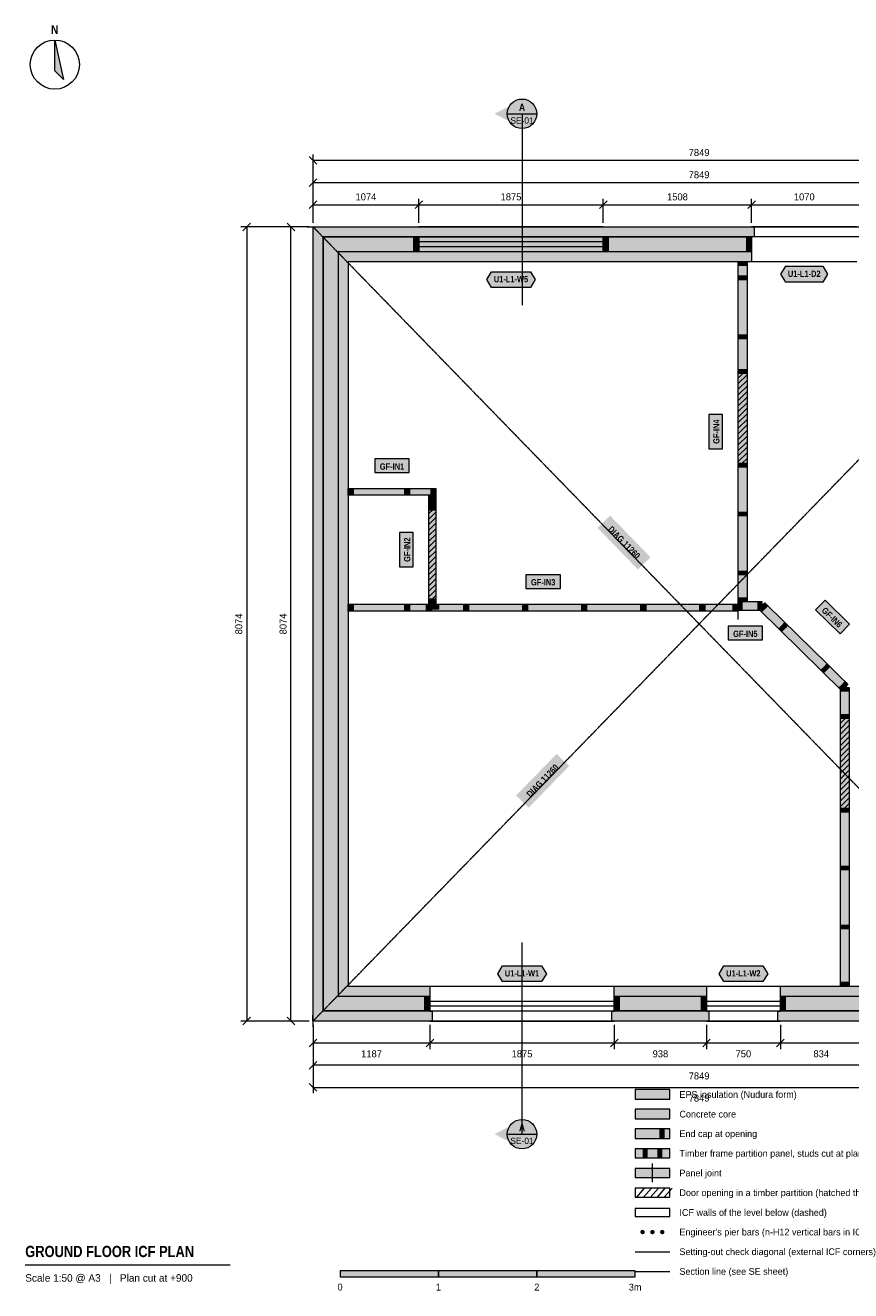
# Model space of a CAD drawing. Header units: millimetres. Extents: x -2926 to 10924, y -2742 to 10274.
# Tile 1 of 2: x -2926 to 5465, y -2742 to 10123. Entities that reach past the tile are written whole.
import ezdxf
from ezdxf.enums import TextEntityAlignment as Align

# ---------------------------------------------------------------- set-up
doc = ezdxf.new("R2010")
doc.units = ezdxf.units.MM
doc.linetypes.add('DASHED', pattern=[1.524, 1.27, -0.254])
for name, color, linetype in [('FILL-C_9E1A1A', 7, 'Continuous'), ('FILL-C_B2B2B5', 7, 'Continuous'), ('FILL-EPS', 7, 'Continuous'), ('FILL-INK', 7, 'Continuous'), ('FILL-RED', 7, 'Continuous'), ('FILL-TEAL_DK', 7, 'Continuous'), ('FILL-TIMBER', 7, 'Continuous'), ('FILL-WHITE', 7, 'Continuous'), ('LINE-C_85297A', 7, 'Continuous'), ('LINE-C_85297A-DASH', 7, 'DASHED'), ('LINE-INK', 7, 'Continuous'), ('LINE-INK-DASH', 7, 'DASHED'), ('LINE-RED', 7, 'Continuous'), ('LINE-RED-DASH', 7, 'DASHED'), ('LINE-STEEL_GREY', 7, 'Continuous'), ('LINE-STEEL_GREY-DASH', 7, 'DASHED'), ('LINE-TEAL_DK', 7, 'Continuous'), ('LINE-TIMBER_DK', 7, 'Continuous'), ('TEXT-C_85297A', 7, 'Continuous'), ('TEXT-INK', 7, 'Continuous'), ('TEXT-RED', 7, 'Continuous'), ('TEXT-STEEL_GREY', 7, 'Continuous'), ('TEXT-TEAL_DK', 7, 'Continuous')]:
    doc.layers.add(name, color=color, linetype=linetype)
doc.styles.add('OpenSansCondensed-Bold', font='OpenSansCondensed-Bold.ttf')

msp = doc.modelspace()

# ---------------------------------------------------------------- hatches: boundary and pattern name
at = {"layer": 'FILL-C_9E1A1A', "true_color": 0x9e1a1a}
h = msp.add_hatch(color=24, dxfattribs=at)
h.dxf.hatch_style = 1
h.paths.add_polyline_path([(3372, -2146), (3371, -2140), (3369, -2134), (3365, -2130), (3361, -2126), (3355, -2124), (3350, -2123), (3344, -2124), (3338, -2126), (3334, -2130), (3330, -2134), (3328, -2140), (3327, -2146), (3328, -2151), (3330, -2157), (3334, -2161), (3338, -2165), (3344, -2167), (3350, -2168), (3355, -2167), (3361, -2165), (3365, -2161), (3369, -2157), (3371, -2151)])
h = msp.add_hatch(color=24, dxfattribs=at)
h.dxf.hatch_style = 1
h.paths.add_polyline_path([(3472, -2146), (3471, -2140), (3469, -2134), (3465, -2130), (3461, -2126), (3455, -2124), (3450, -2123), (3444, -2124), (3438, -2126), (3434, -2130), (3430, -2134), (3428, -2140), (3427, -2146), (3428, -2151), (3430, -2157), (3434, -2161), (3438, -2165), (3444, -2167), (3450, -2168), (3455, -2167), (3461, -2165), (3465, -2161), (3469, -2157), (3471, -2151)])
h = msp.add_hatch(color=24, dxfattribs=at)
h.dxf.hatch_style = 1
h.paths.add_polyline_path([(3572, -2146), (3571, -2140), (3569, -2134), (3565, -2130), (3561, -2126), (3555, -2124), (3550, -2123), (3544, -2124), (3538, -2126), (3534, -2130), (3530, -2134), (3528, -2140), (3527, -2146), (3528, -2151), (3530, -2157), (3534, -2161), (3538, -2165), (3544, -2167), (3550, -2168), (3555, -2167), (3561, -2165), (3565, -2161), (3569, -2157), (3571, -2151)])
at = {"layer": 'FILL-C_B2B2B5', "true_color": 0xb2b2b5}
h = msp.add_hatch(color=253, dxfattribs=at)
h.dxf.hatch_style = 1
h.paths.add_polyline_path([(4458, 7820), (254, 7820), (254, 254), (1187, 254), (1187, 102), (102, 102), (102, 7972), (4458, 7972)])
h = msp.add_hatch(color=253, dxfattribs=at)
h.dxf.hatch_style = 1
h.paths.add_polyline_path([(3062, 254), (4000, 254), (4000, 102), (3062, 102)])
h = msp.add_hatch(color=253, dxfattribs=at)
h.dxf.hatch_style = 1
h.paths.add_polyline_path([(5583, 102), (4750, 102), (4750, 254), (5583, 254)])
h = msp.add_hatch(color=253, dxfattribs=at)
h.dxf.hatch_style = 1
h.paths.add_polyline_path([(3274, -996), (3625, -996), (3625, -896), (3274, -896)])
at = {"layer": 'FILL-EPS', "true_color": 0xccffff}
h = msp.add_hatch(color=7, dxfattribs=at)
h.dxf.hatch_style = 1
h.paths.add_polyline_path([(0, 8074), (4483, 8074), (4483, 7973), (4458, 7973), (4458, 7972), (102, 7972), (102, 102), (1187, 102), (1187, 101), (1212, 101), (1212, 0), (0, 0)])
h = msp.add_hatch(color=7, dxfattribs=at)
h.dxf.hatch_style = 1
h.paths.add_polyline_path([(4458, 7718), (356, 7718), (356, 356), (1187, 356), (1187, 254), (254, 254), (254, 7820), (4458, 7820)])
h = msp.add_hatch(color=7, dxfattribs=at)
h.dxf.hatch_style = 1
h.paths.add_polyline_path([(3062, 356), (4000, 356), (4000, 254), (3062, 254)])
h = msp.add_hatch(color=7, dxfattribs=at)
h.dxf.hatch_style = 1
h.paths.add_polyline_path([(5583, 254), (4750, 254), (4750, 356), (5583, 356)])
h = msp.add_hatch(color=7, dxfattribs=at)
h.dxf.hatch_style = 1
h.paths.add_polyline_path([(4024, 101), (4024, 0), (3037, 0), (3037, 101), (3062, 101), (3062, 102), (4000, 102), (4000, 101)])
h = msp.add_hatch(color=7, dxfattribs=at)
h.dxf.hatch_style = 1
h.paths.add_polyline_path([(5583, 101), (5608, 101), (5608, 0), (4725, 0), (4725, 101), (4750, 101), (4750, 102), (5583, 102)])
h = msp.add_hatch(color=7, dxfattribs=at)
h.dxf.hatch_style = 1
h.paths.add_polyline_path([(3274, -796), (3625, -796), (3625, -696), (3274, -696)])
h = msp.add_hatch(color=7, dxfattribs=at)
h.dxf.hatch_style = 1
h.paths.add_polyline_path([(3274, -1196), (3625, -1196), (3625, -1096), (3274, -1096)])
at = {"layer": 'FILL-INK', "true_color": 0x14141a}
h = msp.add_hatch(color=250, dxfattribs=at)
h.dxf.hatch_style = 1
h.paths.add_polyline_path([(-2626, 9974), (-2538, 9574), (-2626, 9662)])
h = msp.add_hatch(color=250, dxfattribs=at)
h.dxf.hatch_style = 1
h.paths.add_polyline_path([(274, -2600), (1274, -2600), (1274, -2540), (274, -2540)])
h = msp.add_hatch(color=250, dxfattribs=at)
h.dxf.hatch_style = 1
h.paths.add_polyline_path([(2274, -2600), (3274, -2600), (3274, -2540), (2274, -2540)])
at = {"layer": 'FILL-RED', "true_color": 0xb81a1f}
h = msp.add_hatch(color=242, dxfattribs=at)
h.dxf.hatch_style = 1
h.paths.add_polyline_path([(1844, 9224), (2124, 9082), (2124, 9367)])
h = msp.add_hatch(color=242, dxfattribs=at)
h.dxf.hatch_style = 1
h.paths.add_polyline_path([(1844, -1150), (2124, -1292), (2124, -1008)])
at = {"layer": 'FILL-TEAL_DK', "true_color": 0x006b5c}
h = msp.add_hatch(color=126, dxfattribs=at)
h.dxf.hatch_style = 1
h.paths.add_polyline_path([(1024, 7972), (1074, 7972), (1074, 7820), (1024, 7820)])
h = msp.add_hatch(color=126, dxfattribs=at)
h.dxf.hatch_style = 1
h.paths.add_polyline_path([(2950, 7972), (3000, 7972), (3000, 7820), (2950, 7820)])
h = msp.add_hatch(color=126, dxfattribs=at)
h.dxf.hatch_style = 1
h.paths.add_polyline_path([(4408, 7972), (4458, 7972), (4458, 7820), (4408, 7820)])
h = msp.add_hatch(color=126, dxfattribs=at)
h.dxf.hatch_style = 1
h.paths.add_polyline_path([(1137, 102), (1137, 254), (1187, 254), (1187, 102), (1137, 102)])
h = msp.add_hatch(color=126, dxfattribs=at)
h.dxf.hatch_style = 1
h.paths.add_polyline_path([(3062, 254), (3112, 254), (3112, 102), (3062, 102)])
h = msp.add_hatch(color=126, dxfattribs=at)
h.dxf.hatch_style = 1
h.paths.add_polyline_path([(3950, 254), (4000, 254), (4000, 102), (3950, 102)])
h = msp.add_hatch(color=126, dxfattribs=at)
h.dxf.hatch_style = 1
h.paths.add_polyline_path([(4750, 254), (4800, 254), (4800, 102), (4750, 102)])
h = msp.add_hatch(color=126, dxfattribs=at)
h.dxf.hatch_style = 1
h.paths.add_polyline_path([(3524, -1196), (3569, -1196), (3569, -1096), (3524, -1096)])
at = {"layer": 'FILL-TIMBER', "true_color": 0xeddbb8}
h = msp.add_hatch(color=254, dxfattribs=at)
h.dxf.hatch_style = 1
h.paths.add_polyline_path([(4411, 7718), (4411, 7695), (4411, 7680), (4376, 7680), (4322, 7680), (4322, 7703), (4322, 7718), (4357, 7718)])
h = msp.add_hatch(color=254, dxfattribs=at)
h.dxf.hatch_style = 1
h.paths.add_polyline_path([(4411, 7575), (4411, 7551), (4411, 7537), (4376, 7537), (4322, 7537), (4322, 7560), (4322, 7575), (4357, 7575)])
h = msp.add_hatch(color=254, dxfattribs=at)
h.dxf.hatch_style = 1
h.paths.add_polyline_path([(4411, 6975), (4411, 6951), (4411, 6937), (4376, 6937), (4322, 6937), (4322, 6960), (4322, 6975), (4357, 6975)])
h = msp.add_hatch(color=254, dxfattribs=at)
h.dxf.hatch_style = 1
h.paths.add_polyline_path([(4411, 6625), (4411, 6602), (4411, 6588), (4376, 6588), (4322, 6588), (4322, 6611), (4322, 6625), (4357, 6625)])
h = msp.add_hatch(color=254, dxfattribs=at)
h.dxf.hatch_style = 1
h.paths.add_polyline_path([(4411, 5669), (4411, 5646), (4411, 5631), (4376, 5631), (4322, 5631), (4322, 5655), (4322, 5669), (4357, 5669)])
h = msp.add_hatch(color=254, dxfattribs=at)
h.dxf.hatch_style = 1
h.paths.add_polyline_path([(406, 5346), (375, 5346), (356, 5346), (356, 5372), (356, 5415), (387, 5415), (406, 5415), (406, 5389)])
h = msp.add_hatch(color=254, dxfattribs=at)
h.dxf.hatch_style = 1
h.paths.add_polyline_path([(981, 5346), (950, 5346), (931, 5346), (931, 5372), (931, 5415), (961, 5415), (981, 5415), (981, 5389)])
h = msp.add_hatch(color=254, dxfattribs=at)
h.dxf.hatch_style = 1
h.paths.add_polyline_path([(1248, 5346), (1218, 5346), (1199, 5346), (1199, 5372), (1199, 5415), (1229, 5415), (1248, 5415), (1248, 5389)])
h = msp.add_hatch(color=254, dxfattribs=at)
h.dxf.hatch_style = 1
h.paths.add_polyline_path([(1248, 5343), (1248, 5313), (1248, 5293), (1222, 5293), (1178, 5293), (1178, 5324), (1178, 5343), (1205, 5343)])
h = msp.add_hatch(color=254, dxfattribs=at)
h.dxf.hatch_style = 1
h.paths.add_polyline_path([(1248, 5249), (1248, 5218), (1248, 5198), (1222, 5198), (1178, 5198), (1178, 5229), (1178, 5249), (1205, 5249)])
h = msp.add_hatch(color=254, dxfattribs=at)
h.dxf.hatch_style = 1
h.paths.add_polyline_path([(4411, 5175), (4411, 5151), (4411, 5137), (4376, 5137), (4322, 5137), (4322, 5160), (4322, 5175), (4357, 5175)])
h = msp.add_hatch(color=254, dxfattribs=at)
h.dxf.hatch_style = 1
h.paths.add_polyline_path([(4411, 4575), (4411, 4551), (4411, 4537), (4376, 4537), (4322, 4537), (4322, 4560), (4322, 4575), (4357, 4575)])
h = msp.add_hatch(color=254, dxfattribs=at)
h.dxf.hatch_style = 1
h.paths.add_polyline_path([(1248, 4288), (1248, 4259), (1248, 4240), (1222, 4240), (1178, 4240), (1178, 4270), (1178, 4288), (1205, 4288)])
h = msp.add_hatch(color=254, dxfattribs=at)
h.dxf.hatch_style = 1
h.paths.add_polyline_path([(4411, 4303), (4411, 4280), (4411, 4265), (4376, 4265), (4322, 4265), (4322, 4289), (4322, 4303), (4357, 4303)])
h = msp.add_hatch(color=254, dxfattribs=at)
h.dxf.hatch_style = 1
h.paths.add_polyline_path([(4360, 4174), (4337, 4174), (4322, 4174), (4322, 4209), (4322, 4264), (4345, 4264), (4360, 4264), (4360, 4229)])
h = msp.add_hatch(color=254, dxfattribs=at)
h.dxf.hatch_style = 1
h.paths.add_polyline_path([(4562, 4174), (4539, 4174), (4524, 4174), (4524, 4209), (4524, 4264), (4547, 4264), (4562, 4264), (4562, 4229)])
h = msp.add_hatch(color=254, dxfattribs=at)
h.dxf.hatch_style = 1
h.paths.add_polyline_path([(4558, 4161), (4542, 4177), (4531, 4187), (4555, 4212), (4593, 4251), (4610, 4235), (4620, 4224), (4596, 4199)])
h = msp.add_hatch(color=254, dxfattribs=at)
h.dxf.hatch_style = 1
h.paths.add_polyline_path([(406, 4168), (375, 4168), (356, 4168), (356, 4195), (356, 4238), (387, 4238), (406, 4238), (406, 4212)])
h = msp.add_hatch(color=254, dxfattribs=at)
h.dxf.hatch_style = 1
h.paths.add_polyline_path([(981, 4168), (950, 4168), (931, 4168), (931, 4195), (931, 4238), (961, 4238), (981, 4238), (981, 4212)])
h = msp.add_hatch(color=254, dxfattribs=at)
h.dxf.hatch_style = 1
h.paths.add_polyline_path([(1204, 4168), (1173, 4168), (1154, 4168), (1154, 4195), (1154, 4238), (1184, 4238), (1204, 4238), (1204, 4212)])
h = msp.add_hatch(color=254, dxfattribs=at)
h.dxf.hatch_style = 1
h.paths.add_polyline_path([(1274, 4188), (1230, 4188), (1204, 4188), (1204, 4208), (1204, 4238), (1247, 4238), (1274, 4238), (1274, 4219)])
h = msp.add_hatch(color=254, dxfattribs=at)
h.dxf.hatch_style = 1
h.paths.add_polyline_path([(1581, 4168), (1550, 4168), (1531, 4168), (1531, 4195), (1531, 4238), (1561, 4238), (1581, 4238), (1581, 4212)])
h = msp.add_hatch(color=254, dxfattribs=at)
h.dxf.hatch_style = 1
h.paths.add_polyline_path([(2181, 4168), (2150, 4168), (2131, 4168), (2131, 4195), (2131, 4238), (2161, 4238), (2181, 4238), (2181, 4212)])
h = msp.add_hatch(color=254, dxfattribs=at)
h.dxf.hatch_style = 1
h.paths.add_polyline_path([(2781, 4168), (2750, 4168), (2731, 4168), (2731, 4195), (2731, 4238), (2761, 4238), (2781, 4238), (2781, 4212)])
h = msp.add_hatch(color=254, dxfattribs=at)
h.dxf.hatch_style = 1
h.paths.add_polyline_path([(3381, 4168), (3350, 4168), (3331, 4168), (3331, 4195), (3331, 4238), (3361, 4238), (3381, 4238), (3381, 4212)])
h = msp.add_hatch(color=254, dxfattribs=at)
h.dxf.hatch_style = 1
h.paths.add_polyline_path([(3981, 4168), (3950, 4168), (3931, 4168), (3931, 4195), (3931, 4238), (3961, 4238), (3981, 4238), (3981, 4212)])
h = msp.add_hatch(color=254, dxfattribs=at)
h.dxf.hatch_style = 1
h.paths.add_polyline_path([(4322, 4168), (4291, 4168), (4272, 4168), (4272, 4195), (4272, 4238), (4303, 4238), (4322, 4238), (4322, 4212)])
h = msp.add_hatch(color=254, dxfattribs=at)
h.dxf.hatch_style = 1
h.paths.add_polyline_path([(4762, 3961), (4745, 3977), (4735, 3987), (4759, 4012), (4797, 4051), (4814, 4035), (4824, 4024), (4800, 3999)])
h = msp.add_hatch(color=254, dxfattribs=at)
h.dxf.hatch_style = 1
h.paths.add_polyline_path([(5190, 3540), (5173, 3557), (5163, 3567), (5187, 3592), (5225, 3631), (5242, 3614), (5252, 3604), (5228, 3579)])
h = msp.add_hatch(color=254, dxfattribs=at)
h.dxf.hatch_style = 1
h.paths.add_polyline_path([(5373, 3360), (5357, 3377), (5346, 3387), (5371, 3412), (5409, 3451), (5425, 3434), (5436, 3424), (5411, 3399)])
h = msp.add_hatch(color=254, dxfattribs=at)
h.dxf.hatch_style = 1
h.paths.add_polyline_path([(5449, 3392), (5449, 3369), (5449, 3354), (5414, 3354), (5360, 3354), (5360, 3377), (5360, 3392), (5395, 3392)])
h = msp.add_hatch(color=254, dxfattribs=at)
h.dxf.hatch_style = 1
h.paths.add_polyline_path([(5449, 3118), (5449, 3094), (5449, 3080), (5414, 3080), (5360, 3080), (5360, 3103), (5360, 3118), (5395, 3118)])
h = msp.add_hatch(color=254, dxfattribs=at)
h.dxf.hatch_style = 1
h.paths.add_polyline_path([(5449, 2161), (5449, 2138), (5449, 2124), (5414, 2124), (5360, 2124), (5360, 2147), (5360, 2161), (5395, 2161)])
h = msp.add_hatch(color=254, dxfattribs=at)
h.dxf.hatch_style = 1
h.paths.add_polyline_path([(5449, 1575), (5449, 1551), (5449, 1537), (5414, 1537), (5360, 1537), (5360, 1560), (5360, 1575), (5395, 1575)])
h = msp.add_hatch(color=254, dxfattribs=at)
h.dxf.hatch_style = 1
h.paths.add_polyline_path([(5449, 975), (5449, 951), (5449, 937), (5414, 937), (5360, 937), (5360, 960), (5360, 975), (5395, 975)])
h = msp.add_hatch(color=254, dxfattribs=at)
h.dxf.hatch_style = 1
h.paths.add_polyline_path([(5449, 394), (5449, 371), (5449, 356), (5414, 356), (5360, 356), (5360, 379), (5360, 394), (5395, 394)])
h = msp.add_hatch(color=254, dxfattribs=at)
h.dxf.hatch_style = 1
h.paths.add_polyline_path([(3354, -1390), (3395, -1390), (3395, -1300), (3354, -1300)])
h = msp.add_hatch(color=254, dxfattribs=at)
h.dxf.hatch_style = 1
h.paths.add_polyline_path([(3504, -1390), (3545, -1390), (3545, -1300), (3504, -1300)])
at = {"layer": 'FILL-WHITE', "true_color": 0xffffff}
h = msp.add_hatch(color=7, dxfattribs=at)
h.dxf.hatch_style = 1
h.paths.add_polyline_path([(2274, 9224), (2269, 9263), (2254, 9299), (2230, 9330), (2199, 9354), (2163, 9369), (2124, 9374), (2085, 9369), (2049, 9354), (2018, 9330), (1994, 9299), (1979, 9263), (1974, 9224), (1979, 9185), (1994, 9149), (2018, 9118), (2049, 9094), (2085, 9079), (2124, 9074), (2163, 9079), (2199, 9094), (2230, 9118), (2254, 9149), (2269, 9185)])
h = msp.add_hatch(color=7, dxfattribs=at)
h.dxf.hatch_style = 1
h.paths.add_polyline_path([(1765, 7538), (1815, 7618), (2209, 7618), (2259, 7538), (2209, 7458), (1815, 7458)])
at = {"layer": 'FILL-WHITE', "true_color": 0xfaf5e8}
h = msp.add_hatch(color=7, dxfattribs=at)
h.dxf.hatch_style = 1
h.paths.add_polyline_path([(4411, 6588), (4376, 6588), (4322, 6588), (4322, 6611), (4322, 6625), (4322, 6937), (4322, 6960), (4322, 6975), (4322, 7537), (4322, 7560), (4322, 7575), (4322, 7680), (4322, 7703), (4322, 7718), (4357, 7718), (4411, 7718), (4411, 7695), (4411, 7680), (4411, 7575), (4411, 7551), (4411, 7537), (4411, 6975), (4411, 6951), (4411, 6937), (4411, 6625), (4411, 6602)])
at = {"layer": 'FILL-WHITE', "true_color": 0xffffff}
h = msp.add_hatch(color=7, dxfattribs=at)
h.dxf.hatch_style = 1
h.paths.add_polyline_path([(4755, 7593), (4805, 7673), (5181, 7673), (5231, 7593), (5181, 7513), (4805, 7513)])
h = msp.add_hatch(color=7, dxfattribs=at)
h.dxf.hatch_style = 1
h.paths.add_polyline_path([(4322, 5669), (4322, 6588), (4411, 6588), (4411, 5669)])
h = msp.add_hatch(color=7, dxfattribs=at)
h.dxf.hatch_style = 1
h.paths.add_polyline_path([(4161, 5817), (4161, 6166), (4023, 6166), (4023, 5817)])
h = msp.add_hatch(color=7, dxfattribs=at)
h.dxf.hatch_style = 1
h.paths.add_polyline_path([(628, 5576), (977, 5576), (977, 5715), (628, 5715)])
at = {"layer": 'FILL-WHITE', "true_color": 0xfaf5e8}
h = msp.add_hatch(color=7, dxfattribs=at)
h.dxf.hatch_style = 1
h.paths.add_polyline_path([(4411, 4265), (4376, 4265), (4322, 4265), (4322, 4289), (4322, 4303), (4322, 4537), (4322, 4560), (4322, 4575), (4322, 5137), (4322, 5160), (4322, 5175), (4322, 5631), (4322, 5655), (4322, 5669), (4357, 5669), (4411, 5669), (4411, 5646), (4411, 5631), (4411, 5175), (4411, 5151), (4411, 5137), (4411, 4575), (4411, 4551), (4411, 4537), (4411, 4303), (4411, 4280)])
h = msp.add_hatch(color=7, dxfattribs=at)
h.dxf.hatch_style = 1
h.paths.add_polyline_path([(356, 5346), (356, 5372), (356, 5415), (387, 5415), (406, 5415), (931, 5415), (961, 5415), (981, 5415), (1199, 5415), (1229, 5415), (1248, 5415), (1248, 5389), (1248, 5346), (1218, 5346), (1199, 5346), (981, 5346), (950, 5346), (931, 5346), (406, 5346), (375, 5346)])
h = msp.add_hatch(color=7, dxfattribs=at)
h.dxf.hatch_style = 1
h.paths.add_polyline_path([(1248, 5198), (1222, 5198), (1178, 5198), (1178, 5229), (1178, 5249), (1178, 5293), (1178, 5324), (1178, 5343), (1205, 5343), (1248, 5343), (1248, 5313), (1248, 5293), (1248, 5249), (1248, 5218)])
at = {"layer": 'FILL-WHITE', "true_color": 0xffffff}
h = msp.add_hatch(color=7, dxfattribs=at)
h.dxf.hatch_style = 1
h.paths.add_polyline_path([(1178, 4288), (1178, 5198), (1248, 5198), (1248, 4288)])
h = msp.add_hatch(color=7, dxfattribs=at)
h.dxf.hatch_style = 1
h.paths.add_polyline_path([(2891, 5014), (3302, 4591), (3430, 4715), (3019, 5138)])
h = msp.add_hatch(color=7, dxfattribs=at)
h.dxf.hatch_style = 1
h.paths.add_polyline_path([(1018, 4617), (1018, 4967), (879, 4967), (879, 4617)])
h = msp.add_hatch(color=7, dxfattribs=at)
h.dxf.hatch_style = 1
h.paths.add_polyline_path([(2164, 4399), (2514, 4399), (2514, 4538), (2164, 4538)])
at = {"layer": 'FILL-WHITE', "true_color": 0xfaf5e8}
h = msp.add_hatch(color=7, dxfattribs=at)
h.dxf.hatch_style = 1
h.paths.add_polyline_path([(1178, 4270), (1178, 4288), (1205, 4288), (1248, 4288), (1248, 4259), (1248, 4240), (1222, 4240), (1178, 4240)])
h = msp.add_hatch(color=7, dxfattribs=at)
h.dxf.hatch_style = 1
h.paths.add_polyline_path([(4337, 4174), (4322, 4174), (4322, 4209), (4322, 4264), (4345, 4264), (4360, 4264), (4524, 4264), (4547, 4264), (4562, 4264), (4562, 4229), (4562, 4174), (4539, 4174), (4524, 4174), (4360, 4174)])
h = msp.add_hatch(color=7, dxfattribs=at)
h.dxf.hatch_style = 1
h.paths.add_polyline_path([(5346, 3387), (5346, 3387), (5190, 3540), (5190, 3540), (5173, 3557), (5163, 3567), (5163, 3567), (4531, 4187), (4593, 4251), (4593, 4251), (4618, 4226), (4620, 4224), (4620, 4224), (5225, 3631), (5225, 3631), (5239, 3617), (5243, 3613), (5252, 3604), (5252, 3604), (5354, 3504), (5436, 3424), (5373, 3360), (5373, 3360), (5348, 3385)])
at = {"layer": 'FILL-WHITE', "true_color": 0xffffff}
h = msp.add_hatch(color=7, dxfattribs=at)
h.dxf.hatch_style = 1
h.paths.add_polyline_path([(5108, 4182), (5357, 3937), (5454, 4036), (5205, 4280)])
at = {"layer": 'FILL-WHITE', "true_color": 0xfaf5e8}
h = msp.add_hatch(color=7, dxfattribs=at)
h.dxf.hatch_style = 1
h.paths.add_polyline_path([(356, 4195), (356, 4238), (387, 4238), (406, 4238), (931, 4238), (961, 4238), (981, 4238), (1154, 4238), (1184, 4238), (1204, 4238), (1247, 4238), (1274, 4238), (1531, 4238), (1561, 4238), (1581, 4238), (2131, 4238), (2161, 4238), (2181, 4238), (2731, 4238), (2761, 4238), (2781, 4238), (3331, 4238), (3361, 4238), (3381, 4238), (3931, 4238), (3961, 4238), (3981, 4238), (4272, 4238), (4303, 4238), (4322, 4238), (4322, 4212), (4322, 4168), (4291, 4168), (4272, 4168), (3981, 4168), (3950, 4168), (3931, 4168), (3381, 4168), (3350, 4168), (3331, 4168), (2781, 4168), (2750, 4168), (2731, 4168), (2181, 4168), (2150, 4168), (2131, 4168), (1581, 4168), (1550, 4168), (1531, 4168), (1204, 4168), (1173, 4168), (1154, 4168), (981, 4168), (950, 4168), (931, 4168), (406, 4168), (375, 4168), (356, 4168)])
at = {"layer": 'FILL-WHITE', "true_color": 0xffffff}
h = msp.add_hatch(color=7, dxfattribs=at)
h.dxf.hatch_style = 1
h.paths.add_polyline_path([(4220, 3875), (4569, 3875), (4569, 4014), (4220, 4014)])
at = {"layer": 'FILL-WHITE', "true_color": 0xfaf5e8}
h = msp.add_hatch(color=7, dxfattribs=at)
h.dxf.hatch_style = 1
h.paths.add_polyline_path([(5414, 3080), (5360, 3080), (5360, 3103), (5360, 3118), (5360, 3354), (5360, 3377), (5360, 3392), (5395, 3392), (5449, 3392), (5449, 3369), (5449, 3354), (5449, 3118), (5449, 3094), (5449, 3080)])
at = {"layer": 'FILL-WHITE', "true_color": 0xffffff}
h = msp.add_hatch(color=7, dxfattribs=at)
h.dxf.hatch_style = 1
h.paths.add_polyline_path([(5360, 2161), (5360, 3080), (5449, 3080), (5449, 2161)])
h = msp.add_hatch(color=7, dxfattribs=at)
h.dxf.hatch_style = 1
h.paths.add_polyline_path([(2192, 2169), (2603, 2592), (2476, 2716), (2064, 2293)])
at = {"layer": 'FILL-WHITE', "true_color": 0xfaf5e8}
h = msp.add_hatch(color=7, dxfattribs=at)
h.dxf.hatch_style = 1
h.paths.add_polyline_path([(5449, 356), (5414, 356), (5360, 356), (5360, 379), (5360, 394), (5360, 937), (5360, 960), (5360, 975), (5360, 1537), (5360, 1560), (5360, 1575), (5360, 2124), (5360, 2147), (5360, 2161), (5395, 2161), (5449, 2161), (5449, 2138), (5449, 2124), (5449, 1575), (5449, 1551), (5449, 1537), (5449, 975), (5449, 951), (5449, 937), (5449, 394), (5449, 371)])
at = {"layer": 'FILL-WHITE', "true_color": 0xffffff}
h = msp.add_hatch(color=7, dxfattribs=at)
h.dxf.hatch_style = 1
h.paths.add_polyline_path([(1877, 481), (1927, 561), (2322, 561), (2372, 481), (2322, 401), (1927, 401)])
h = msp.add_hatch(color=7, dxfattribs=at)
h.dxf.hatch_style = 1
h.paths.add_polyline_path([(4127, 481), (4177, 561), (4572, 561), (4622, 481), (4572, 401), (4177, 401)])
h = msp.add_hatch(color=7, dxfattribs=at)
h.dxf.hatch_style = 1
h.paths.add_polyline_path([(2274, -1150), (2269, -1111), (2254, -1075), (2230, -1044), (2199, -1020), (2163, -1005), (2124, -1000), (2085, -1005), (2049, -1020), (2018, -1044), (1994, -1075), (1979, -1111), (1974, -1150), (1979, -1189), (1994, -1225), (2018, -1256), (2049, -1280), (2085, -1295), (2124, -1300), (2163, -1295), (2199, -1280), (2230, -1256), (2254, -1225), (2269, -1189)])
at = {"layer": 'FILL-WHITE', "true_color": 0xfaf5e8}
h = msp.add_hatch(color=7, dxfattribs=at)
h.dxf.hatch_style = 1
h.paths.add_polyline_path([(3274, -1390), (3625, -1390), (3625, -1300), (3274, -1300)])
h = msp.add_hatch(color=7, dxfattribs=at)
h.dxf.hatch_style = 1
h.paths.add_polyline_path([(3274, -1590), (3625, -1590), (3625, -1500), (3274, -1500)])
at = {"layer": 'FILL-WHITE', "true_color": 0xffffff}
h = msp.add_hatch(color=7, dxfattribs=at)
h.dxf.hatch_style = 1
h.paths.add_polyline_path([(1274, -2600), (2274, -2600), (2274, -2540), (1274, -2540)])

# ---------------------------------------------------------------- linework, layer by layer
at = {"layer": 'LINE-C_85297A', "lineweight": 5}
for p, q in [((-60, 8075), (60, 8073)), ((1, -60), (-1, 60))]:
    msp.add_line(p, q, dxfattribs=at)
at = {"layer": 'LINE-C_85297A-DASH', "lineweight": 5}
for p, q in [((0, 0), (7849, 8074)), ((0, 8074), (7849, 0)), ((3274, -2346), (3625, -2346))]:
    msp.add_line(p, q, dxfattribs=at)
at = {"layer": 'LINE-INK', "lineweight": 5}
for p, q in [((39, 8710), (-39, 8788)), ((0, 8114), (0, 8809)), ((7849, 8749), (0, 8749)), ((-39, 8485), (39, 8563)), ((0, 8114), (0, 8584)), ((0, 8524), (7849, 8524)), ((-39, 8260), (39, 8338)), ((0, 8114), (0, 8359)), ((0, 8299), (7849, 8299)), ((1036, 8260), (1113, 8338)), ((1074, 8114), (1074, 8359)), ((2911, 8260), (2988, 8338)), ((2950, 8114), (2950, 8359)), ((4419, 8260), (4497, 8338)), ((4458, 8114), (4458, 8359)), ((-636, 8113), (-714, 8035)), ((-186, 8035), (-264, 8113)), ((-40, 8074), (-735, 8074)), ((-675, 8074), (-675, 0)), ((-40, 8074), (-285, 8074)), ((-225, 0), (-225, 8074)), ((2950, 8074), (1074, 8074)), ((2950, 7921), (1074, 7921)), ((2950, 7871), (1074, 7871)), ((2950, 7718), (1074, 7718)), ((4322, 4082), (4322, 4332)), ((1187, 356), (3062, 356)), ((4000, 356), (4750, 356)), ((1187, 203), (3062, 203)), ((1187, 153), (3062, 153)), ((4000, 203), (4750, 203)), ((4000, 153), (4750, 153)), ((-40, 0), (-735, 0)), ((-636, 39), (-714, -39)), ((-40, 0), (-285, 0)), ((-186, -39), (-264, 39)), ((1187, 0), (3062, 0)), ((4000, 0), (4750, 0)), ((0, -40), (0, -285)), ((0, -40), (0, -510)), ((0, -40), (0, -735)), ((1187, -40), (1187, -285)), ((3062, -40), (3062, -285)), ((4000, -40), (4000, -285)), ((4750, -40), (4750, -285)), ((39, -186), (-39, -264)), ((7849, -225), (0, -225)), ((1226, -186), (1148, -264)), ((3101, -186), (3023, -264)), ((4038, -186), (3961, -264)), ((4788, -186), (4711, -264)), ((39, -411), (-39, -489)), ((7849, -450), (0, -450)), ((-39, -636), (39, -714)), ((0, -675), (7849, -675)), ((3450, -1640), (3450, -1450)), ((-2926, -2480), (-844, -2480))]:
    msp.add_line(p, q, dxfattribs=at)
for points in [[(-2626, 9974), (-2538, 9574), (-2626, 9662)], [(0, 0), (0, 8074), (4483, 8074), (4483, 7973), (4458, 7973), (4458, 7718), (356, 7718), (356, 356), (1187, 356), (1187, 101), (1212, 101), (1212, 0)], [(4411, 6588), (4376, 6588), (4322, 6588), (4322, 6588), (4322, 6611), (4322, 6625), (4322, 6937), (4322, 6960), (4322, 6975), (4322, 7537), (4322, 7560), (4322, 7575), (4322, 7680), (4322, 7703), (4322, 7718), (4322, 7718), (4357, 7718), (4411, 7718), (4411, 7718), (4411, 7695), (4411, 7680), (4411, 7575), (4411, 7551), (4411, 7537), (4411, 6975), (4411, 6951), (4411, 6937), (4411, 6625), (4411, 6602), (4411, 6588)], [(4161, 5817), (4161, 6166), (4023, 6166), (4023, 5817)], [(628, 5576), (977, 5576), (977, 5715), (628, 5715)], [(4411, 4265), (4376, 4265), (4322, 4265), (4322, 4265), (4322, 4289), (4322, 4303), (4322, 4537), (4322, 4560), (4322, 4575), (4322, 5137), (4322, 5160), (4322, 5175), (4322, 5631), (4322, 5655), (4322, 5669), (4322, 5669), (4357, 5669), (4411, 5669), (4411, 5669), (4411, 5646), (4411, 5631), (4411, 5175), (4411, 5151), (4411, 5137), (4411, 4575), (4411, 4551), (4411, 4537), (4411, 4303), (4411, 4280), (4411, 4265)], [(356, 5346), (356, 5346), (356, 5346), (356, 5346), (356, 5372), (356, 5415), (356, 5415), (356, 5415), (356, 5415), (387, 5415), (406, 5415), (931, 5415), (961, 5415), (981, 5415), (1199, 5415), (1229, 5415), (1248, 5415), (1248, 5415), (1248, 5415), (1248, 5415), (1248, 5389), (1248, 5346), (1248, 5346), (1248, 5346), (1248, 5346), (1218, 5346), (1199, 5346), (981, 5346), (950, 5346), (931, 5346), (406, 5346), (375, 5346)], [(1248, 5198), (1248, 5198), (1248, 5198), (1248, 5198), (1248, 5198), (1222, 5198), (1178, 5198), (1178, 5198), (1178, 5198), (1178, 5198), (1178, 5198), (1178, 5229), (1178, 5249), (1178, 5293), (1178, 5324), (1178, 5343), (1178, 5343), (1178, 5343), (1178, 5343), (1178, 5343), (1205, 5343), (1248, 5343), (1248, 5343), (1248, 5343), (1248, 5343), (1248, 5343), (1248, 5313), (1248, 5293), (1248, 5249), (1248, 5218)], [(1018, 4617), (1018, 4967), (879, 4967), (879, 4617)], [(2164, 4399), (2514, 4399), (2514, 4538), (2164, 4538)], [(1178, 4270), (1178, 4288), (1178, 4288), (1178, 4288), (1205, 4288), (1248, 4288), (1248, 4288), (1248, 4288), (1248, 4259), (1248, 4240), (1248, 4240), (1248, 4240), (1222, 4240), (1178, 4240), (1178, 4240), (1178, 4240)], [(4337, 4174), (4322, 4174), (4322, 4209), (4322, 4264), (4345, 4264), (4360, 4264), (4524, 4264), (4547, 4264), (4562, 4264), (4562, 4229), (4562, 4174), (4539, 4174), (4524, 4174), (4360, 4174)], [(5346, 3387), (5346, 3387), (5190, 3540), (5190, 3540), (5173, 3557), (5163, 3567), (5163, 3567), (4531, 4187), (4531, 4187), (4593, 4251), (4593, 4251), (4593, 4251), (4618, 4226), (4620, 4224), (4620, 4224), (5225, 3631), (5225, 3631), (5239, 3617), (5243, 3613), (5252, 3604), (5252, 3604), (5354, 3504), (5436, 3424), (5436, 3424), (5436, 3424), (5436, 3424), (5373, 3360), (5373, 3360), (5373, 3360), (5373, 3360), (5373, 3360), (5348, 3385)], [(5108, 4182), (5357, 3937), (5454, 4036), (5205, 4280)], [(356, 4195), (356, 4238), (356, 4238), (387, 4238), (406, 4238), (931, 4238), (961, 4238), (981, 4238), (1154, 4238), (1184, 4238), (1204, 4238), (1247, 4238), (1274, 4238), (1531, 4238), (1561, 4238), (1581, 4238), (2131, 4238), (2161, 4238), (2181, 4238), (2731, 4238), (2761, 4238), (2781, 4238), (3331, 4238), (3361, 4238), (3381, 4238), (3931, 4238), (3961, 4238), (3981, 4238), (4272, 4238), (4303, 4238), (4322, 4238), (4322, 4238), (4322, 4212), (4322, 4168), (4322, 4168), (4291, 4168), (4272, 4168), (3981, 4168), (3950, 4168), (3931, 4168), (3381, 4168), (3350, 4168), (3331, 4168), (2781, 4168), (2750, 4168), (2731, 4168), (2181, 4168), (2150, 4168), (2131, 4168), (1581, 4168), (1550, 4168), (1531, 4168), (1204, 4168), (1173, 4168), (1154, 4168), (981, 4168), (950, 4168), (931, 4168), (406, 4168), (375, 4168), (356, 4168), (356, 4168)], [(4220, 3875), (4569, 3875), (4569, 4014), (4220, 4014)], [(5414, 3080), (5360, 3080), (5360, 3103), (5360, 3118), (5360, 3354), (5360, 3377), (5360, 3392), (5395, 3392), (5449, 3392), (5449, 3369), (5449, 3354), (5449, 3118), (5449, 3094), (5449, 3080)], [(5449, 356), (5414, 356), (5360, 356), (5360, 356), (5360, 379), (5360, 394), (5360, 937), (5360, 960), (5360, 975), (5360, 1537), (5360, 1560), (5360, 1575), (5360, 2124), (5360, 2147), (5360, 2161), (5360, 2161), (5395, 2161), (5449, 2161), (5449, 2161), (5449, 2138), (5449, 2124), (5449, 1575), (5449, 1551), (5449, 1537), (5449, 975), (5449, 951), (5449, 937), (5449, 394), (5449, 371), (5449, 356)], [(4000, 101), (4024, 101), (4024, 0), (3037, 0), (3037, 101), (3062, 101), (3062, 356), (4000, 356)], [(5583, 356), (5583, 101), (5608, 101), (5608, 0), (4725, 0), (4725, 101), (4750, 101), (4750, 356)], [(3274, -796), (3625, -796), (3625, -696), (3274, -696)], [(3274, -1196), (3625, -1196), (3625, -1096), (3274, -1096)], [(3274, -1390), (3625, -1390), (3625, -1300), (3274, -1300)], [(3274, -1590), (3625, -1590), (3625, -1500), (3274, -1500)], [(274, -2600), (1274, -2600), (1274, -2540), (274, -2540)], [(1274, -2600), (2274, -2600), (2274, -2540), (1274, -2540)], [(2274, -2600), (3274, -2600), (3274, -2540), (2274, -2540)]]:
    msp.add_lwpolyline(points, close=True, dxfattribs=at)
msp.add_circle((-2626, 9724), 250, dxfattribs=at)
at = {"layer": 'LINE-INK-DASH', "lineweight": 5}
for p, q in [((5528, 8074), (4458, 8074)), ((5528, 7718), (4458, 7718))]:
    msp.add_line(p, q, dxfattribs=at)
for points in [[(4322, 5669), (4322, 6588), (4411, 6588), (4411, 5669)], [(1178, 4288), (1178, 5198), (1248, 5198), (1248, 4288)], [(5360, 2161), (5360, 3080), (5449, 3080), (5449, 2161)], [(3274, -1790), (3625, -1790), (3625, -1700), (3274, -1700)]]:
    msp.add_lwpolyline(points, close=True, dxfattribs=at)
at = {"layer": 'LINE-RED', "lineweight": 5}
for p, q in [((1974, 9224), (2274, 9224)), ((1974, -1150), (2274, -1150))]:
    msp.add_line(p, q, dxfattribs=at)
for centre in [(2124, 9224), (2124, -1150)]:
    msp.add_circle(centre, 150, dxfattribs=at)
at = {"layer": 'LINE-RED-DASH', "lineweight": 5}
for p, q in [((2124, 9224), (2124, 7274)), ((2124, -1150), (2124, 800)), ((3274, -2546), (3625, -2546))]:
    msp.add_line(p, q, dxfattribs=at)
at = {"layer": 'LINE-STEEL_GREY', "lineweight": 5}
for points in [[(4458, 7820), (254, 7820), (254, 254), (1187, 254), (1187, 102), (102, 102), (102, 7972), (4458, 7972)], [(3062, 254), (4000, 254), (4000, 102), (3062, 102)], [(5583, 102), (4750, 102), (4750, 254), (5583, 254)], [(3274, -996), (3625, -996), (3625, -896), (3274, -896)]]:
    msp.add_lwpolyline(points, close=True, dxfattribs=at)
at = {"layer": 'LINE-STEEL_GREY-DASH', "lineweight": 5}
for points in [[(0, 8074), (-2, 8076), (0, 8074), (7849, 8074), (7849, 0), (7849, 0), (7851, -2), (7850, -1), (7850, -1), (7849, 0), (7849, 0), (7849, 0), (0, 0)], [(7747, 102), (7747, 7972), (102, 7972), (102, 102)], [(3274, -1986), (3625, -1986), (3625, -1906), (3274, -1906)]]:
    msp.add_lwpolyline(points, close=True, dxfattribs=at)
at = {"layer": 'LINE-TEAL_DK', "lineweight": 5}
for points in [[(1024, 7972), (1074, 7972), (1074, 7820), (1024, 7820)], [(2950, 7972), (3000, 7972), (3000, 7820), (2950, 7820)], [(4408, 7972), (4458, 7972), (4458, 7820), (4408, 7820)], [(1765, 7538), (1815, 7618), (2209, 7618), (2259, 7538), (2209, 7458), (1815, 7458)], [(4755, 7593), (4805, 7673), (5181, 7673), (5231, 7593), (5181, 7513), (4805, 7513)], [(1877, 481), (1927, 561), (2322, 561), (2372, 481), (2322, 401), (1927, 401)], [(4127, 481), (4177, 561), (4572, 561), (4622, 481), (4572, 401), (4177, 401)], [(1137, 102), (1137, 102), (1137, 254), (1137, 254), (1137, 254), (1137, 254), (1187, 254), (1187, 254), (1187, 254), (1187, 254), (1187, 102), (1187, 102), (1187, 102), (1187, 102), (1137, 102), (1137, 102)], [(3062, 254), (3112, 254), (3112, 102), (3062, 102)], [(3950, 254), (4000, 254), (4000, 102), (3950, 102)], [(4750, 254), (4800, 254), (4800, 102), (4750, 102)], [(3524, -1196), (3569, -1196), (3569, -1096), (3524, -1096)]]:
    msp.add_lwpolyline(points, close=True, dxfattribs=at)
at = {"layer": 'LINE-TIMBER_DK', "lineweight": 5}
for p, q in [((4322, 6537), (4373, 6588)), ((4322, 6480), (4411, 6569)), ((4322, 6423), (4411, 6512)), ((4322, 6367), (4411, 6456)), ((4322, 6310), (4411, 6399)), ((4322, 6254), (4411, 6343)), ((4322, 6197), (4411, 6286)), ((4322, 6141), (4411, 6230)), ((4322, 6084), (4411, 6173)), ((4322, 6027), (4411, 6116)), ((4322, 5971), (4411, 6060)), ((4322, 5914), (4411, 6003)), ((4322, 5858), (4411, 5947)), ((4322, 5801), (4411, 5890)), ((4322, 5745), (4411, 5834)), ((4322, 5688), (4411, 5777)), ((4360, 5669), (4411, 5720)), ((1178, 5161), (1216, 5198)), ((1178, 5104), (1248, 5174)), ((1178, 5048), (1248, 5118)), ((1178, 4991), (1248, 5061)), ((1178, 4935), (1248, 5005)), ((1178, 4878), (1248, 4948)), ((1178, 4822), (1248, 4892)), ((1178, 4765), (1248, 4835)), ((1178, 4708), (1248, 4778)), ((1178, 4652), (1248, 4722)), ((1178, 4595), (1248, 4665)), ((1178, 4539), (1248, 4609)), ((1178, 4482), (1248, 4552)), ((1178, 4426), (1248, 4496)), ((1178, 4369), (1248, 4439)), ((1178, 4313), (1248, 4383)), ((1211, 4288), (1248, 4326)), ((5360, 3029), (5411, 3080)), ((5360, 2972), (5449, 3061)), ((5360, 2915), (5449, 3004)), ((5360, 2859), (5449, 2948)), ((5360, 2802), (5449, 2891)), ((5360, 2746), (5449, 2835)), ((5360, 2689), (5449, 2778)), ((5360, 2633), (5449, 2722)), ((5360, 2576), (5449, 2665)), ((5360, 2519), (5449, 2608)), ((5360, 2463), (5449, 2552)), ((5360, 2406), (5449, 2495)), ((5360, 2350), (5449, 2439)), ((5360, 2293), (5449, 2382)), ((5360, 2237), (5449, 2326)), ((5360, 2180), (5449, 2269)), ((5398, 2161), (5449, 2212)), ((3290, -1790), (3370, -1700)), ((3360, -1790), (3440, -1700)), ((3430, -1790), (3510, -1700)), ((3500, -1790), (3580, -1700)), ((3569, -1790), (3650, -1700))]:
    msp.add_line(p, q, dxfattribs=at)
for points in [[(4411, 7718), (4411, 7695), (4411, 7680), (4376, 7680), (4322, 7680), (4322, 7703), (4322, 7718), (4357, 7718)], [(4411, 7575), (4411, 7551), (4411, 7537), (4376, 7537), (4322, 7537), (4322, 7560), (4322, 7575), (4357, 7575)], [(4411, 6975), (4411, 6951), (4411, 6937), (4376, 6937), (4322, 6937), (4322, 6960), (4322, 6975), (4357, 6975)], [(4411, 6625), (4411, 6602), (4411, 6588), (4376, 6588), (4322, 6588), (4322, 6611), (4322, 6625), (4357, 6625)], [(4411, 5669), (4411, 5646), (4411, 5631), (4376, 5631), (4322, 5631), (4322, 5655), (4322, 5669), (4357, 5669)], [(406, 5346), (375, 5346), (356, 5346), (356, 5372), (356, 5415), (387, 5415), (406, 5415), (406, 5389)], [(981, 5346), (950, 5346), (931, 5346), (931, 5372), (931, 5415), (961, 5415), (981, 5415), (981, 5389)], [(1248, 5346), (1218, 5346), (1199, 5346), (1199, 5372), (1199, 5415), (1229, 5415), (1248, 5415), (1248, 5389)], [(1248, 5343), (1248, 5313), (1248, 5293), (1222, 5293), (1178, 5293), (1178, 5324), (1178, 5343), (1205, 5343)], [(1248, 5249), (1248, 5218), (1248, 5198), (1222, 5198), (1178, 5198), (1178, 5229), (1178, 5249), (1205, 5249)], [(4411, 5175), (4411, 5151), (4411, 5137), (4376, 5137), (4322, 5137), (4322, 5160), (4322, 5175), (4357, 5175)], [(4411, 4575), (4411, 4551), (4411, 4537), (4376, 4537), (4322, 4537), (4322, 4560), (4322, 4575), (4357, 4575)], [(1248, 4288), (1248, 4259), (1248, 4240), (1222, 4240), (1178, 4240), (1178, 4270), (1178, 4288), (1205, 4288)], [(4411, 4303), (4411, 4280), (4411, 4265), (4376, 4265), (4322, 4265), (4322, 4289), (4322, 4303), (4357, 4303)], [(4360, 4174), (4337, 4174), (4322, 4174), (4322, 4209), (4322, 4264), (4345, 4264), (4360, 4264), (4360, 4229)], [(4562, 4174), (4539, 4174), (4524, 4174), (4524, 4209), (4524, 4264), (4547, 4264), (4562, 4264), (4562, 4229)], [(4558, 4161), (4542, 4177), (4531, 4187), (4555, 4212), (4593, 4251), (4610, 4235), (4620, 4224), (4596, 4199)], [(406, 4168), (375, 4168), (356, 4168), (356, 4195), (356, 4238), (387, 4238), (406, 4238), (406, 4212)], [(981, 4168), (950, 4168), (931, 4168), (931, 4195), (931, 4238), (961, 4238), (981, 4238), (981, 4212)], [(1204, 4168), (1173, 4168), (1154, 4168), (1154, 4195), (1154, 4238), (1184, 4238), (1204, 4238), (1204, 4212)], [(1274, 4188), (1230, 4188), (1204, 4188), (1204, 4208), (1204, 4238), (1247, 4238), (1274, 4238), (1274, 4219)], [(1581, 4168), (1550, 4168), (1531, 4168), (1531, 4195), (1531, 4238), (1561, 4238), (1581, 4238), (1581, 4212)], [(2181, 4168), (2150, 4168), (2131, 4168), (2131, 4195), (2131, 4238), (2161, 4238), (2181, 4238), (2181, 4212)], [(2781, 4168), (2750, 4168), (2731, 4168), (2731, 4195), (2731, 4238), (2761, 4238), (2781, 4238), (2781, 4212)], [(3381, 4168), (3350, 4168), (3331, 4168), (3331, 4195), (3331, 4238), (3361, 4238), (3381, 4238), (3381, 4212)], [(3981, 4168), (3950, 4168), (3931, 4168), (3931, 4195), (3931, 4238), (3961, 4238), (3981, 4238), (3981, 4212)], [(4322, 4168), (4291, 4168), (4272, 4168), (4272, 4195), (4272, 4238), (4303, 4238), (4322, 4238), (4322, 4212)], [(4762, 3961), (4745, 3977), (4735, 3987), (4759, 4012), (4797, 4051), (4814, 4035), (4824, 4024), (4800, 3999)], [(5190, 3540), (5173, 3557), (5163, 3567), (5187, 3592), (5225, 3631), (5242, 3614), (5252, 3604), (5228, 3579)], [(5373, 3360), (5357, 3377), (5346, 3387), (5371, 3412), (5409, 3451), (5425, 3434), (5436, 3424), (5411, 3399)], [(5449, 3392), (5449, 3369), (5449, 3354), (5414, 3354), (5360, 3354), (5360, 3377), (5360, 3392), (5395, 3392)], [(5449, 3118), (5449, 3094), (5449, 3080), (5414, 3080), (5360, 3080), (5360, 3103), (5360, 3118), (5395, 3118)], [(5449, 2161), (5449, 2138), (5449, 2124), (5414, 2124), (5360, 2124), (5360, 2147), (5360, 2161), (5395, 2161)], [(5449, 1575), (5449, 1551), (5449, 1537), (5414, 1537), (5360, 1537), (5360, 1560), (5360, 1575), (5395, 1575)], [(5449, 975), (5449, 951), (5449, 937), (5414, 937), (5360, 937), (5360, 960), (5360, 975), (5395, 975)], [(5449, 394), (5449, 371), (5449, 356), (5414, 356), (5360, 356), (5360, 379), (5360, 394), (5395, 394)], [(3354, -1390), (3395, -1390), (3395, -1300), (3354, -1300)], [(3504, -1390), (3545, -1390), (3545, -1300), (3504, -1300)]]:
    msp.add_lwpolyline(points, close=True, dxfattribs=at)

# ---------------------------------------------------------------- texts
at = {"layer": 'TEXT-C_85297A', "style": 'OpenSansCondensed-Bold'}
for rotation, p in [(-45.8096, (3140, 4844)), (45.8096, (2355, 2422))]:
    msp.add_text('DIAG 11260', height=63.5, rotation=rotation, dxfattribs=at).set_placement(p, align=Align.CENTER)
at = {"layer": 'TEXT-INK', "style": 'OpenSansCondensed-Bold'}
for s, height, p in [('N', 88.9, (-2626, 10034)), ('GF-IN1', 63.5, (802, 5606)), ('GF-IN3', 63.5, (2339, 4429)), ('GF-IN5', 63.5, (4394, 3905))]:
    msp.add_text(s, height=height, dxfattribs=at).set_placement(p, align=Align.CENTER)
at = {"layer": 'TEXT-INK'}
for s, height, p in [('7849', 71.1, (3924, 8794)), ('7849', 71.1, (3924, 8569)), ('1074', 71.1, (537, 8344)), ('1875', 71.1, (2012, 8344)), ('1508', 71.1, (3704, 8344)), ('1070', 71.1, (4993, 8344)), ('1187', 71.1, (594, -369)), ('1875', 71.1, (2124, -369)), ('938', 71.1, (3531, -369)), ('750', 71.1, (4374, -369)), ('834', 71.1, (5166, -369)), ('7849', 71.1, (3924, -594)), ('7849', 71.1, (3924, -819)), ('0', 69.8, (274, -2740)), ('1', 69.8, (1274, -2740)), ('2', 69.8, (2274, -2740)), ('3m', 69.8, (3274, -2740))]:
    msp.add_text(s, height=height, dxfattribs=at).set_placement(p, align=Align.CENTER)
at = {"layer": 'TEXT-INK', "style": 'OpenSansCondensed-Bold'}
for s, rotation, p in [('GF-IN4', 90, (4131, 5992)), ('GF-IN2', 90, (988, 4792)), ('GF-IN6', -44.4678, (5253, 4081))]:
    msp.add_text(s, height=63.5, rotation=rotation, dxfattribs=at).set_placement(p, align=Align.CENTER)
at = {"layer": 'TEXT-INK'}
for p in [(-720, 4037), (-270, 4037)]:
    msp.add_text('8074', height=71.1, rotation=90, dxfattribs=at).set_placement(p, align=Align.CENTER)
for s, p in [('EPS insulation (Nudura form)', (3724, -781)), ('Concrete core', (3724, -981)), ('End cap at opening', (3724, -1180)), ('Timber frame partition panel, studs cut at plan level', (3724, -1380)), ('Panel joint', (3724, -1580)), ('Door opening in a timber partition (hatched through the door, head over dashed)', (3724, -1780)), ('ICF walls of the level below (dashed)', (3724, -1981)), ("Engineer's pier bars (n-H12 vertical bars in ICF pier) / WS wall starters", (3724, -2180)), ('Setting-out check diagonal (external ICF corners)', (3724, -2380)), ('Section line (see SE sheet)', (3724, -2580))]:
    msp.add_text(s, height=68.58, dxfattribs=at).set_placement(p)
at = {"layer": 'TEXT-INK', "style": 'OpenSansCondensed-Bold'}
msp.add_text('GROUND FLOOR ICF PLAN', height=114.3, dxfattribs=at).set_placement((-2926, -2400))
at = {"layer": 'TEXT-RED', "style": 'OpenSansCondensed-Bold'}
for p in [(2124, 9252), (2124, -1122)]:
    msp.add_text('A', height=76.2, dxfattribs=at).set_placement(p, align=Align.CENTER)
at = {"layer": 'TEXT-RED'}
for p in [(2124, 9124), (2124, -1250)]:
    msp.add_text('SE-01', height=63.5, dxfattribs=at).set_placement(p, align=Align.CENTER)
at = {"layer": 'TEXT-STEEL_GREY'}
msp.add_text('Scale 1:50 @ A3   |   Plan cut at +900', height=76.2, dxfattribs=at).set_placement((-2926, -2650))
at = {"layer": 'TEXT-TEAL_DK', "style": 'OpenSansCondensed-Bold'}
for s, p in [('U1-L1-D2', (4993, 7566)), ('U1-L1-W5', (2012, 7511)), ('U1-L1-W1', (2124, 453)), ('U1-L1-W2', (4374, 453))]:
    msp.add_text(s, height=63.5, dxfattribs=at).set_placement(p, align=Align.CENTER)

doc.saveas('drawing.dxf')
